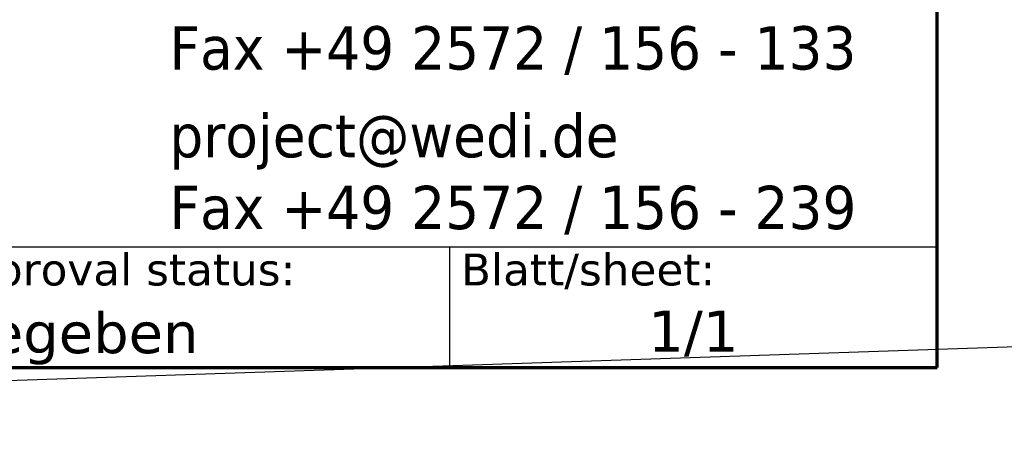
# Model space of a CAD drawing. Header units: inches. Extents: x -360 to 360, y -12 to 172.
# Tile 3 of 15: x 97 to 122, y 1 to 13. Entities that reach past the tile are written whole.
import ezdxf
from ezdxf.enums import TextEntityAlignment as Align

# ---------------------------------------------------------------- set-up
doc = ezdxf.new("R2010")
doc.units = ezdxf.units.IN
doc.header["$LTSCALE"] = 15
doc.header["$MEASUREMENT"] = 0
doc.layers.get('0').update_dxf_attribs({"lineweight": 25})
for name, color, linetype, lineweight in [('AM_BOR', 7, 'Continuous', 25), ('Rahmen (ISO)', 7, 'Continuous', 70), ('Titel (ISO)', 7, 'Continuous', 50)]:
    doc.layers.add(name, color=color, linetype=linetype, lineweight=lineweight)
doc.styles.add('Notiztext 3.5', font='verdana.ttf')
doc.styles.add('Pfeiltext', font='verdana.ttf')
doc.styles.get("Standard").update_dxf_attribs({"font": 'verdana.ttf'})
doc.styles.add('Textstil26', font='verdana.ttf')
doc.styles.add('Textstil30', font='verdana.ttf')
doc.styles.add('Textstil32', font='verdana.ttf', dxfattribs={"width": 0.800000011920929})
doc.styles.add('Textstil69', font='verdana.ttf')
doc.styles.add('Textstil76', font='verdana.ttf')
doc.styles.add('Textstil77', font='verdana.ttf')

# ---------------------------------------------------------------- blocks, each defined once
blk = doc.blocks.new('Ränder wedi_Zeichnungsrahmen')
at = {"layer": 'Rahmen (ISO)'}
for p, q in [((8.031496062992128, 0.2362204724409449), (8.031496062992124, 11.45669291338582)), ((0.7874015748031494, 0.2362204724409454), (8.031496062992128, 0.2362204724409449))]:
    blk.add_line(p, q, dxfattribs=at)
blk = doc.blocks.new('Schriftfelder wedi Standard - Inch_Zoll ohne Toleranz')
at = {"layer": 'AM_BOR', "color": 7}
for p, q in [((-0.1903714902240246, -0.04938941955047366), (-0.190371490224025, 2.125807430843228)), ((-5.12344234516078, 0.1592719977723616), (-0.190371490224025, 0.159271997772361)), ((-1.032891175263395, 0.1592719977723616), (-1.032891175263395, -0.04938941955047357)), ((-7.434465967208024, -0.0493894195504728), (-0.190371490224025, -0.04938941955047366))]:
    blk.add_line(p, q, dxfattribs=at)
for tag, p, height, style in [('Zeichnungsnummer_001', (-6.82040907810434, 1.946262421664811), 0.1181102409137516, 'Textstil30'), ('Artikelnummer_001', (-5.71119244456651, 1.749752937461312), 0.09792557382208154, 'Textstil69')]:
    blk.add_attdef(tag, p, '', height=height, dxfattribs=dict(at, style=style))
blk.add_attdef('TITEL_001', (-2.764382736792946, 1.806909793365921), '', height=0.09842519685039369, dxfattribs=at)
at = {"layer": 'AM_BOR', "color": 7, "style": 'Textstil69'}
blk.add_attdef('PROJEKT', text='', height=0.09792557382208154, dxfattribs=at).set_placement((-5.702182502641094, 1.652866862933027), align=Align.TOP_LEFT)
at = {"layer": 'AM_BOR', "color": 7, "style": 'Textstil32', "width": 0.8}
for tag, p in [('ERSTELLUNGSDATUM_001', (-4.533356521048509, 1.129744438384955)), ('KONSTRUKTEUR_001', (-3.701069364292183, 1.128792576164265)), ('ERSTELLUNGSDATUM_001', (-4.541182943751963, 0.9273494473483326)), ('KONSTRUKTEUR_001', (-3.701069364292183, 0.9201311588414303))]:
    blk.add_attdef(tag, p, '', height=0.07874015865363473, dxfattribs=at)
at = {"layer": 'AM_BOR', "color": 7, "style": 'Textstil32', "width": 0.7999999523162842}
for tag, p in [('KONTROLLDATUM', (-4.280922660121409, 0.7517916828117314)), ('KONTROLLIERT_VON', (-3.651001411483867, 0.7517916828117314))]:
    blk.add_attdef(tag, text='', height=0.07874015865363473, dxfattribs=at).set_placement(p, align=Align.MIDDLE_CENTER)
at = {"layer": 'Titel (ISO)', "color": 179, "true_color": 0x262659, "char_height": 0.07480314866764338, "attachment_point": 4, "style": 'Pfeiltext'}
for s, insert, width in [('\\fVerdana|b0|i0;\\W0.90;\\H0.0748;Fax +49 2572 / 156 - 133', (-1.517143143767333, 0.4978546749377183), 3.830222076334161), ('\\fVerdana|b0|i0;\\W0.90;\\H0.0748;project@wedi.de', (-1.517143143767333, 0.3403743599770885), 3.830222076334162), ('\\fVerdana|b0|i0;\\W0.90;\\H0.0748;Fax +49 2572 / 156 - 239', (-1.517143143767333, 0.2222641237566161), 3.830222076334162)]:
    blk.add_mtext(s, dxfattribs=dict(at, insert=insert, width=width))
at = {"layer": 'Titel (ISO)', "style": 'Notiztext 3.5'}
for s, insert, char_height, attachment_point in [('\\fVerdana|b0|i0;\\H0.0551;Freigabestatus/approval status:', (-2.501395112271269, 0.1474609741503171), 0.05511811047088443, 1), ('\\fVerdana|b0|i0;\\H0.0551;Blatt/sheet:', (-1.013206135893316, 0.1474609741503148), 0.05511811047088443, 1), ('\\fVerdana|b0|i0;\\H0.0709;1/1 ', (-0.6116313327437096, 0.04903577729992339), 0.07086614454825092, 2)]:
    blk.add_mtext(s, dxfattribs=dict(at, insert=insert, char_height=char_height, attachment_point=attachment_point))
at = {"layer": 'Titel (ISO)', "color": 7, "style": 'Pfeiltext'}
blk.add_attdef('BESCHREIBUNG_001', (-2.782038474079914, 1.589944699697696), '', height=0.07874015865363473, dxfattribs=at)
at = {"layer": 'Titel (ISO)'}
for tag, p, height, style in [('Anfänglicher_Ansichtsmaßstab_001', (-2.539456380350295, 1.332169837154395), 0.09842519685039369, 'Textstil26'), ('REVISIONSNUMMER_001', (-2.947911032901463, -0.02143666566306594), 0.0704724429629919, 'Textstil77'), ('STATUS_001', (-2.07216607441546, -0.02460768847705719), 0.0704724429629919, 'Textstil77')]:
    blk.add_attdef(tag, p, '', height=height, dxfattribs=dict(at, style=style))
at = {"layer": 'Titel (ISO)', "style": 'Textstil69'}
blk.add_attdef('<MASSE3;>', text='', height=0.09792557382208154, dxfattribs=at).set_placement((-1.05651322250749, 1.430925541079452), align=Align.TOP_LEFT)
at = {"layer": 'Titel (ISO)', "style": 'Textstil76'}
for tag, p in [('MATERIAL', (-6.292733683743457, 1.391555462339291)), ('FIRMA', (-6.292733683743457, 0.9742326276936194)), ('Bauvorhaben', (-6.292733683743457, 0.7655712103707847))]:
    blk.add_attdef(tag, text='', height=0.07440944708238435, dxfattribs=at).set_placement(p, align=Align.TOP_CENTER)

msp = doc.modelspace()

# ---------------------------------------------------------------- linework, layer by layer
msp.add_line((352.4875916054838, 11.81102362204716), (45.16475695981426, 1.476377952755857))

# ---------------------------------------------------------------- block references
at = {"xscale": 15, "yscale": 15, "zscale": 15}
msp.add_blockref('Ränder wedi_Zeichnungsrahmen', (0, 0), dxfattribs=at)
ref = msp.add_blockref('Schriftfelder wedi Standard - Inch_Zoll ohne Toleranz', (123.3280132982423, 4.284148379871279), dxfattribs=dict(xscale=15, yscale=15, zscale=15))
ref.add_attrib('STATUS_001', 'Freigegeben', (92.24552218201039, 3.915033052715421), dxfattribs={"layer": 'Titel (ISO)', "height": 1.057086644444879, "style": 'Textstil77'})

doc.saveas('drawing.dxf')
